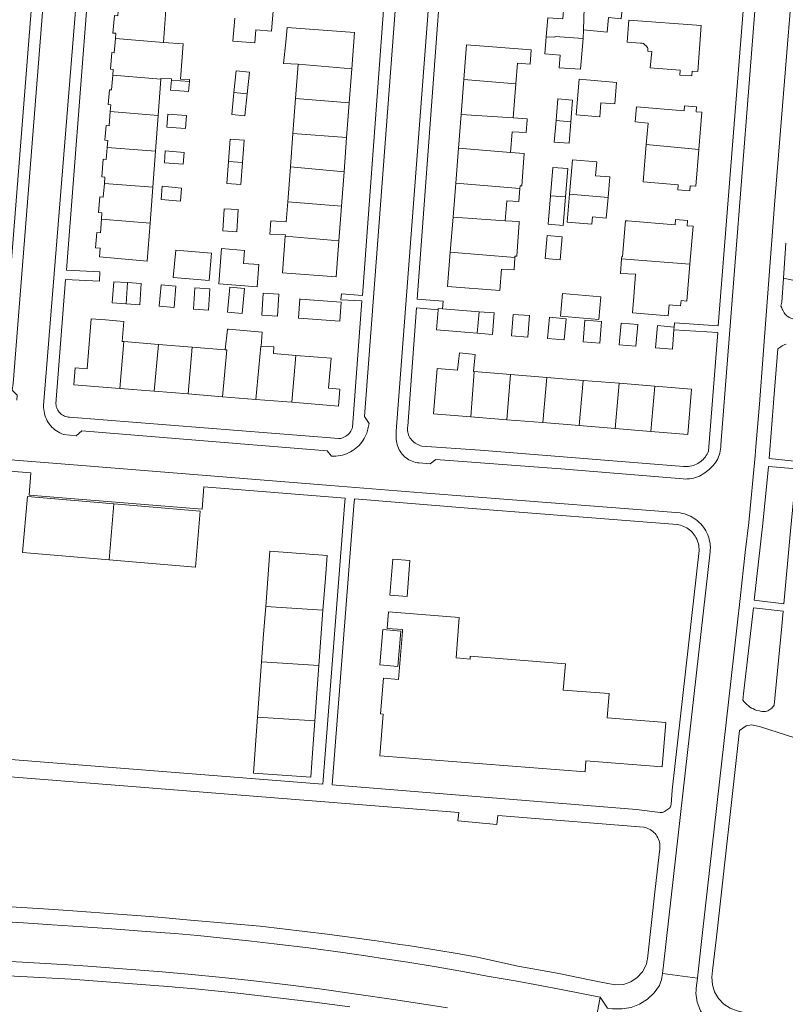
# Model space of a CAD drawing. Header units: metres. Extents: x 89888 to 94270, y 464165 to 468904.
# Tile 148 of 256: x 92633 to 92766, y 466490 to 466661. Entities that reach past the tile are written whole.
import ezdxf

# ---------------------------------------------------------------- set-up
doc = ezdxf.new("R2010")
doc.units = ezdxf.units.M
for name, color, linetype, lineweight in [('B_BEBOUWINGSGRENS_0', 251, 'CONTINUOUS', 13), ('B_TUSSENMUUR_0', 251, 'CONTINUOUS', 13), ('V_WEGGRENS_0', 251, 'CONTINUOUS', 13)]:
    doc.layers.add(name, color=color, linetype=linetype, lineweight=lineweight)

msp = doc.modelspace()

# ---------------------------------------------------------------- linework, layer by layer
at = {"layer": 'B_BEBOUWINGSGRENS_0'}
for p, q in [((92730.64, 466658.19), (92730.75, 466659.69)), ((92681.03, 466653.74), (92680.59, 466647.76)), ((92689.93, 466647.02), (92690.37, 466652.93)), ((92656.65, 466644.79), (92657.12, 466651.11)), ((92709.88, 466651.04), (92709.41, 466644.94)), ((92718.48, 466644.4), (92718.95, 466650.3)), ((92680.59, 466647.76), (92680.13, 466641.67)), ((92689.48, 466640.98), (92689.93, 466647.02)), ((92656.18, 466638.57), (92656.65, 466644.79)), ((92709.41, 466644.94), (92708.95, 466639.11)), ((92728.2, 466639.95), (92728.52, 466643.7)), ((92680.13, 466641.67), (92679.7, 466635.83)), ((92689.03, 466634.98), (92689.48, 466640.98)), ((92655.72, 466632.3), (92656.18, 466638.57)), ((92708.95, 466639.11), (92708.47, 466633.03)), ((92679.7, 466635.83), (92679.24, 466629.73)), ((92688.59, 466628.99), (92689.03, 466634.98)), ((92655.25, 466626.06), (92655.72, 466632.3)), ((92708.47, 466633.03), (92708.01, 466627.07)), ((92717.08, 466626.45), (92717.35, 466629.92)), ((92688.14, 466622.98), (92688.59, 466628.99)), ((92708.01, 466627.07), (92707.53, 466620.97)), ((92724.41, 466623.87), (92724.07, 466619.88)), ((92733.4, 466609.27), (92733.73, 466613.23)), ((92706.18, 466611.13), (92712.53, 466610.61)), ((92727.7, 466609.4), (92724.8, 466609.67)), ((92746.51, 466607.94), (92746.48, 466607.47)), ((92718.21, 466606.42), (92721.06, 466606.21)), ((92656.71, 466604.93), (92650.67, 466605.42)), ((92662.59, 466604.46), (92656.71, 466604.93)), ((92668.33, 466604), (92662.59, 466604.46)), ((92730.68, 466605.39), (92733.58, 466605.16)), ((92736.95, 466604.87), (92739.85, 466604.6)), ((92718.03, 466599.7), (92711.7, 466600.21)), ((92724.36, 466599.18), (92718.03, 466599.7)), ((92730.67, 466598.67), (92724.36, 466599.18)), ((92649.97, 466597.26), (92655.97, 466596.78)), ((92736.91, 466598.17), (92730.67, 466598.67)), ((92743.17, 466597.66), (92736.91, 466598.17)), ((92655.97, 466596.78), (92661.9, 466596.3)), ((92661.9, 466596.3), (92667.88, 466595.82)), ((92667.88, 466595.82), (92673.69, 466595.35)), ((92673.69, 466595.35), (92679.94, 466594.85)), ((92711.09, 466592.32), (92717.37, 466591.81)), ((92717.37, 466591.81), (92723.65, 466591.3)), ((92723.65, 466591.3), (92729.98, 466590.79)), ((92729.98, 466590.79), (92736.22, 466590.28)), ((92736.22, 466590.28), (92742.47, 466589.78)), ((92648.11, 466567.41), (92655.63, 466566.77)), ((92698.94, 466555.01), (92695.77, 466555.28))]:
    msp.add_line(p, q, dxfattribs=at)
for points in [[(92657.6, 466657.51), (92658.08, 466663.99), (92649.81, 466664.6), (92649.63, 466662.16), (92649.04, 466662.21), (92648.79, 466659.15), (92649.28, 466659.11), (92649.21, 466658.2)], [(92730.75, 466659.69), (92734.87, 466659.31), (92735.1, 466661.83), (92737.31, 466661.63), (92737.58, 466664.65)], [(92670, 466661.74), (92669.67, 466657.75), (92673.48, 466657.44), (92673.66, 466659.7), (92676.4, 466659.48), (92676.69, 466663.02)], [(92730.84, 466663.53), (92727.3, 466663.8), (92727.13, 466661.6), (92724.49, 466661.8), (92724.24, 466658.51)], [(92751.22, 466660.46), (92738.62, 466661.4), (92738.33, 466657.54), (92740.64, 466657.4), (92740.92, 466657.38), (92741.15, 466657.3), (92741.41, 466657.11), (92741.64, 466656.9), (92741.84, 466656.63), (92741.9, 466656.47), (92741.93, 466655.99), (92742.64, 466655.91), (92742.36, 466653.08), (92743.02, 466653.03), (92747.58, 466652.69), (92747.51, 466651.82), (92749.59, 466651.67), (92749.65, 466652.53), (92750.62, 466652.46), (92751.22, 466660.46)], [(92690.37, 466652.93), (92690.84, 466659.22), (92679.1, 466660.1), (92678.91, 466657.55)], [(92649.21, 466658.2), (92649.01, 466655.72), (92648.6, 466655.76), (92648.36, 466652.83), (92648.84, 466652.79), (92648.76, 466651.79)], [(92662.11, 466650.71), (92662.14, 466651.03), (92660.57, 466651.14), (92661.02, 466657.27), (92657.6, 466657.51)], [(92678.91, 466657.55), (92678.49, 466653.83), (92681.03, 466653.74)], [(92724.24, 466658.51), (92724.02, 466655.52), (92726.66, 466655.32), (92726.49, 466653.11), (92730.21, 466652.83), (92730.64, 466658.19)], [(92721.63, 466656.23), (92710.36, 466657.11), (92709.88, 466651.04)], [(92718.95, 466650.3), (92719.23, 466653.91), (92721.43, 466653.74), (92721.63, 466656.23)], [(92672.16, 466648.54), (92672.54, 466652.34), (92670.24, 466652.57), (92669.86, 466648.77)], [(92648.76, 466651.79), (92648.55, 466649.24), (92648.18, 466649.28), (92647.95, 466646.71), (92648.43, 466646.66), (92648.32, 466645.46)], [(92657.12, 466651.11), (92657.13, 466651.24), (92659, 466651.16), (92658.98, 466650.96)], [(92658.98, 466650.96), (92658.79, 466649.17), (92661.94, 466648.95), (92662.11, 466650.71)], [(92736.48, 466650.51), (92729.96, 466651.09), (92729.42, 466644.92), (92733.55, 466644.55)], [(92733.55, 466644.55), (92733.77, 466647.02), (92736.16, 466646.81), (92736.48, 466650.51)], [(92669.86, 466648.77), (92669.49, 466644.96), (92671.78, 466644.73), (92672.16, 466648.54)], [(92728.52, 466643.7), (92728.83, 466647.45), (92726.28, 466647.67), (92725.96, 466643.92)], [(92648.32, 466645.46), (92648.11, 466643), (92647.61, 466643.04), (92647.39, 466640.48), (92647.88, 466640.44), (92647.77, 466639.2)], [(92750.42, 466646.31), (92748.31, 466646.49), (92748.24, 466645.6), (92739.93, 466646.3), (92739.71, 466643.66), (92741.96, 466643.47), (92741.64, 466639.71)], [(92750.8, 466638.89), (92751.34, 466645.34), (92750.35, 466645.42), (92750.42, 466646.31)], [(92661.43, 466642.54), (92661.58, 466644.8), (92658.33, 466645.02), (92658.18, 466642.75), (92661.43, 466642.54)], [(92718.01, 466638.37), (92718.29, 466641.97), (92720.72, 466641.85), (92720.9, 466644.03), (92720.91, 466644.22), (92718.48, 466644.4)], [(92725.96, 466643.92), (92725.64, 466640.16), (92728.2, 466639.95)], [(92671.33, 466636.61), (92671.62, 466640.48), (92669.19, 466640.66), (92668.91, 466636.79)], [(92647.77, 466639.2), (92647.59, 466637.11), (92647.11, 466637.16), (92646.85, 466634.09), (92647.38, 466634.05), (92647.3, 466632.97)], [(92661.03, 466636.31), (92661.18, 466638.37), (92657.9, 466638.61), (92657.75, 466636.56), (92661.03, 466636.31)], [(92741.64, 466639.71), (92741.1, 466633.24), (92747.22, 466632.73), (92747.14, 466631.86), (92749.21, 466631.68), (92749.29, 466632.55), (92750.26, 466632.47), (92750.8, 466638.89)], [(92668.91, 466636.79), (92668.62, 466632.93), (92671.04, 466632.75), (92671.33, 466636.61)], [(92719.65, 466632.08), (92719.69, 466632.53), (92719.96, 466632.52), (92720.38, 466638.17), (92718.01, 466638.37)], [(92733.04, 466636.7), (92728.82, 466637.06), (92728.31, 466631.08)], [(92735, 466630.5), (92735.31, 466634.1), (92732.83, 466634.31), (92733.04, 466636.7)], [(92727.6, 466630.6), (92728, 466635.54), (92725.39, 466635.75), (92724.99, 466630.81)], [(92647.3, 466632.97), (92647.11, 466630.58), (92646.51, 466630.63), (92646.3, 466627.89), (92646.87, 466627.85), (92646.78, 466626.74)], [(92657.37, 466632.47), (92657.16, 466630.18), (92660.54, 466629.87), (92660.75, 466632.16), (92657.37, 466632.47)], [(92717.35, 466629.92), (92719.47, 466629.82), (92719.65, 466632.08)], [(92724.99, 466630.81), (92724.59, 466625.88), (92727.19, 466625.66), (92727.6, 466630.6)], [(92728.31, 466631.08), (92727.89, 466626.22), (92732.18, 466625.85), (92732.29, 466627.12), (92734.69, 466626.91), (92735, 466630.5)], [(92667.95, 466624.68), (92670.35, 466624.54), (92670.57, 466628.4), (92668.17, 466628.54), (92667.95, 466624.68)], [(92679.24, 466629.73), (92678.98, 466626.27), (92676.3, 466626.42), (92676.13, 466624.14), (92678.81, 466624), (92678.8, 466623.76)], [(92646.78, 466626.74), (92646.6, 466624.37), (92645.99, 466624.43), (92645.76, 466621.74), (92646.58, 466621.67), (92646.45, 466620.15), (92654.76, 466619.44), (92655.25, 466626.06)], [(92718.78, 466620.06), (92718.79, 466620.32), (92719.09, 466620.3), (92719.52, 466626.14), (92719.53, 466626.34), (92717.08, 466626.45)], [(92748.85, 466626.49), (92746.74, 466626.66), (92746.67, 466625.77), (92738.4, 466626.45), (92738.04, 466626.46), (92737.49, 466620.21), (92737.37, 466620.23), (92737.34, 466619.84)], [(92749.25, 466618.9), (92749.8, 466625.51), (92748.78, 466625.59), (92748.85, 466626.49)], [(92678.8, 466623.76), (92678.32, 466617.4), (92687.67, 466616.7), (92688.14, 466622.98)], [(92724.07, 466619.88), (92726.69, 466619.66), (92727.03, 466623.65), (92724.41, 466623.87)], [(92665.53, 466616.04), (92665.95, 466620.79), (92659.72, 466621.35), (92659.29, 466616.59), (92665.53, 466616.04)], [(92673.91, 466614.96), (92674.22, 466618.83), (92671.53, 466619.04), (92671.71, 466621.3), (92667.72, 466621.62), (92667.23, 466615.49), (92673.91, 466614.96)], [(92707.53, 466620.97), (92707.06, 466615.03), (92716.13, 466614.32), (92716.42, 466618.03)], [(92716.42, 466618.03), (92718.64, 466617.91), (92718.78, 466620.06)], [(92737.34, 466619.84), (92737.16, 466617.28), (92739.79, 466617.14), (92739.46, 466613.24), (92739.23, 466610.42), (92745.49, 466609.9), (92745.65, 466611.82), (92747.64, 466611.66), (92747.72, 466612.55), (92748.71, 466612.47), (92749.25, 466618.9)], [(92651.34, 466615.68), (92648.94, 466615.84), (92648.68, 466612.16), (92651.08, 466611.99)], [(92651.08, 466611.99), (92653.47, 466611.82), (92653.73, 466615.51), (92651.34, 466615.68)], [(92659.77, 466615.07), (92657.16, 466615.31), (92656.82, 466611.6), (92659.43, 466611.37), (92659.77, 466615.07)], [(92662.8, 466611.05), (92665.42, 466610.86), (92665.68, 466614.58), (92663.07, 466614.77), (92662.8, 466611.05)], [(92668.74, 466610.55), (92671.29, 466610.32), (92671.68, 466614.67), (92669.13, 466614.9), (92668.74, 466610.55)], [(92674.71, 466610.02), (92677.42, 466609.84), (92677.68, 466613.67), (92674.96, 466613.86), (92674.71, 466610.02)], [(92681.17, 466609.49), (92688.3, 466608.96), (92688.54, 466612.3), (92681.45, 466612.83), (92681.35, 466612.84), (92681.1, 466609.49), (92681.17, 466609.49)], [(92733.73, 466613.23), (92727.04, 466613.78), (92726.72, 466609.82), (92733.4, 466609.27)], [(92712.22, 466606.87), (92705.11, 466607.45), (92705.4, 466610.97)], [(92705.4, 466610.97), (92705.41, 466611.19), (92706.18, 466611.13)], [(92650.67, 466605.42), (92650.41, 466605.44), (92650.71, 466608.92), (92647.49, 466609.19), (92644.98, 466609.4), (92644.28, 466600.7), (92642.2, 466600.87), (92641.96, 466597.9), (92649.97, 466597.26)], [(92712.53, 466610.61), (92715.17, 466610.4), (92714.86, 466606.65), (92712.22, 466606.87)], [(92721.06, 466606.21), (92721.33, 466609.94), (92718.48, 466610.15), (92718.21, 466606.42)], [(92724.8, 466609.67), (92724.46, 466605.98), (92727.35, 466605.71), (92727.7, 466609.4)], [(92674.59, 466604.64), (92674.77, 466607.07), (92668.93, 466607.57), (92668.74, 466607.59), (92668.33, 466604)], [(92733.58, 466605.16), (92733.87, 466608.94), (92730.97, 466609.16), (92730.68, 466605.39)], [(92739.85, 466604.6), (92740.2, 466608.38), (92737.3, 466608.65), (92736.95, 466604.87)], [(92746.48, 466607.47), (92746.2, 466604.1), (92743.25, 466604.35), (92743.58, 466608.19), (92746.51, 466607.94)], [(92680.62, 466603.01), (92676.72, 466603.32), (92676.81, 466604.48), (92674.59, 466604.64)], [(92679.94, 466594.85), (92688.04, 466594.2), (92688.27, 466597.12), (92686.35, 466597.28), (92686.77, 466602.52), (92680.62, 466603.01)], [(92711.7, 466600.21), (92711.56, 466600.22), (92711.89, 466603.15), (92709.13, 466603.46), (92708.79, 466600.45), (92705.22, 466600.73), (92704.58, 466592.85), (92711.09, 466592.32)], [(92742.47, 466589.78), (92748.88, 466589.26), (92749.52, 466597.15), (92743.17, 466597.66)], [(92648.95, 466577.17), (92641.43, 466577.82), (92633.91, 466578.47), (92633.07, 466568.71), (92640.59, 466568.06), (92648.11, 466567.41)], [(92655.63, 466566.77), (92663.15, 466566.12), (92663.99, 466575.88), (92656.47, 466576.53), (92648.95, 466577.17)], [(92685.36, 466558.62), (92685.72, 466563.44), (92686.07, 466568.17), (92676.1, 466568.91), (92675.74, 466564.09), (92675.39, 466559.28)], [(92697.51, 466567.51), (92697.02, 466561.26), (92700.01, 466561.03), (92700.5, 466567.28), (92697.51, 466567.51)], [(92675.39, 466559.28), (92675.03, 466554.47), (92674.68, 466549.65)], [(92684.65, 466548.99), (92685.01, 466553.81), (92685.36, 466558.62)], [(92727.21, 466544.73), (92727.57, 466549.32), (92711.01, 466550.61), (92710.97, 466550.14), (92708.54, 466550.33), (92709.09, 466557.38), (92696.77, 466558.34), (92696.56, 466555.44), (92699.21, 466555.27), (92699.2, 466554.94), (92698.54, 466546.57)], [(92695.77, 466555.28), (92695.24, 466549.11), (92698.41, 466548.84), (92698.94, 466555.01)], [(92674.68, 466549.65), (92674.32, 466544.84), (92673.97, 466540.02)], [(92683.94, 466539.36), (92684.3, 466544.18), (92684.65, 466548.99)], [(92698.54, 466546.57), (92695.88, 466546.78), (92695.39, 466540.57), (92695.85, 466540.54), (92695.29, 466533.29), (92731.01, 466530.5), (92731.15, 466532.4), (92744.44, 466531.36), (92745.05, 466539.08), (92734.87, 466539.87), (92735.2, 466544.11), (92727.21, 466544.73)], [(92673.97, 466540.02), (92673.61, 466535.21), (92673.25, 466530.29), (92683.22, 466529.56), (92683.59, 466534.55), (92683.94, 466539.36)]]:
    msp.add_lwpolyline(points, dxfattribs=at)
at = {"layer": 'B_TUSSENMUUR_0'}
for p, q in [((92730.84, 466663.53), (92730.75, 466659.69)), ((92649.21, 466658.2), (92657.6, 466657.51)), ((92690.37, 466652.93), (92681.03, 466653.74)), ((92648.76, 466651.79), (92657.12, 466651.11)), ((92658.98, 466650.96), (92662.11, 466650.71)), ((92709.88, 466651.04), (92718.95, 466650.3)), ((92669.86, 466648.77), (92672.16, 466648.54)), ((92680.59, 466647.76), (92689.93, 466647.02)), ((92648.32, 466645.46), (92656.65, 466644.79)), ((92709.41, 466644.94), (92718.48, 466644.4)), ((92725.96, 466643.92), (92728.52, 466643.7)), ((92680.13, 466641.67), (92689.48, 466640.98)), ((92647.77, 466639.2), (92656.18, 466638.57)), ((92708.95, 466639.11), (92718.01, 466638.37)), ((92741.64, 466639.71), (92750.8, 466638.89)), ((92668.91, 466636.79), (92671.33, 466636.61)), ((92679.7, 466635.83), (92689.03, 466634.98)), ((92655.72, 466632.3), (92647.3, 466632.97)), ((92708.47, 466633.03), (92719.65, 466632.08)), ((92727.6, 466630.6), (92724.99, 466630.81)), ((92728.31, 466631.08), (92735, 466630.5)), ((92679.24, 466629.73), (92688.59, 466628.99)), ((92646.78, 466626.74), (92655.25, 466626.06)), ((92717.08, 466626.45), (92708.01, 466627.07)), ((92688.14, 466622.98), (92678.8, 466623.76)), ((92707.53, 466620.97), (92718.78, 466620.06)), ((92737.34, 466619.84), (92749.25, 466618.9)), ((92651.08, 466611.99), (92651.34, 466615.68)), ((92712.22, 466606.87), (92712.53, 466610.61)), ((92649.97, 466597.26), (92650.67, 466605.42)), ((92655.97, 466596.78), (92656.71, 466604.93)), ((92661.9, 466596.3), (92662.59, 466604.46)), ((92680.62, 466603.01), (92679.94, 466594.85)), ((92711.09, 466592.32), (92711.7, 466600.21)), ((92717.37, 466591.81), (92718.03, 466599.7)), ((92723.65, 466591.3), (92724.36, 466599.18)), ((92729.98, 466590.79), (92730.67, 466598.67)), ((92736.22, 466590.28), (92736.91, 466598.17)), ((92742.47, 466589.78), (92743.17, 466597.66)), ((92648.11, 466567.41), (92648.95, 466577.17)), ((92675.39, 466559.28), (92685.36, 466558.62)), ((92674.68, 466549.65), (92684.65, 466548.99)), ((92683.94, 466539.36), (92673.97, 466540.02))]:
    msp.add_line(p, q, dxfattribs=at)
for points in [[(92724.24, 466658.51), (92725.71, 466658.4), (92725.79, 466658.55), (92730.64, 466658.19)], [(92673.69, 466595.35), (92674.54, 466604.64), (92674.59, 466604.64)], [(92667.88, 466595.82), (92668.61, 466603.98), (92668.33, 466604)]]:
    msp.add_lwpolyline(points, dxfattribs=at)
at = {"layer": 'V_WEGGRENS_0'}
for p, q in [((92647.67, 466730.67), (92636.72, 466594.28)), ((92763.26, 466722.53), (92754.2, 466608.16)), ((92765.24, 466722.58), (92754.64, 466587.43)), ((92638.54, 466713.71), (92631, 466618.12)), ((92640.68, 466617.86), (92648.09, 466712.9)), ((92705.32, 466660.55), (92709.05, 466709.39)), ((92701.76, 466612.82), (92705.32, 466660.55)), ((92765.97, 466622.53), (92765.54, 466616.49)), ((92646.5, 466617.59), (92640.68, 466617.86)), ((92638.86, 466594.55), (92640.55, 466616.22)), ((92706.28, 466612.45), (92701.76, 466612.82)), ((92692.15, 466612.53), (92690.51, 466590.54)), ((92701.64, 466611.27), (92705.4, 466610.97)), ((92706.18, 466611.13), (92706.28, 466612.45)), ((92746.48, 466607.47), (92754.11, 466606.99)), ((92698.12, 466588.68), (92698.13, 466589.82)), ((92641.23, 466584), (92625.58, 466585.25)), ((92641.23, 466584), (92686.69, 466580.37)), ((92686.69, 466580.37), (92702.63, 466579.1)), ((92689.13, 466576.9), (92685.33, 466528.33)), ((92686.97, 466528.24), (92690.73, 466576.8)), ((92685.33, 466528.33), (92605.53, 466534.66)), ((92744.47, 466495.36), (92744.64, 466496.84)), ((92750.74, 466496.17), (92750.56, 466494.59)), ((92744.47, 466495.36), (92750.56, 466494.59)), ((92732.39, 466484.52), (92733.61, 466491.24))]:
    msp.add_line(p, q, dxfattribs=at)
for points in [[(92641.91, 466731.11), (92631.39, 466598.09), (92631.26, 466596.97), (92632.1, 466596.08), (92632.04, 466595.21)], [(92702.63, 466726.68), (92697.91, 466663), (92692.61, 466592.37), (92693.39, 466591.13), (92693.25, 466590.43)], [(92708.45, 466726.21), (92703.49, 466660.69), (92698.13, 466589.82)], [(92699.34, 466709.12), (92695.81, 466661.56), (92692.22, 466613.46)], [(92760.74, 466587.15), (92761.35, 466594.52), (92761.99, 466603.1), (92763.98, 466629.25), (92764.7, 466637.89), (92768.2, 466681.6)], [(92640.55, 466616.22), (92646.43, 466615.96), (92646.5, 466617.59)], [(92765.06, 466611.58), (92765.23, 466612.29), (92765.54, 466616.49)], [(92765.54, 466616.49), (92773.12, 466614.84), (92773.07, 466614.59)], [(92692.22, 466613.46), (92688.59, 466613.75), (92688.5, 466612.71), (92692.15, 466612.53)], [(92700.65, 466588.46), (92700.51, 466588.68), (92700.38, 466588.91), (92700.28, 466589.16), (92700.19, 466589.41), (92700.13, 466589.66), (92700.09, 466589.92), (92700.07, 466590.18), (92700.08, 466590.45), (92700.11, 466590.71), (92701.64, 466611.27)], [(92814.51, 466595.42), (92809.72, 466596.91), (92806.08, 466598.04), (92783.81, 466604.61), (92767.18, 466609.38), (92766.95, 466609.45), (92766.73, 466609.53), (92766.52, 466609.64), (92766.32, 466609.77), (92766.13, 466609.91), (92765.95, 466610.08), (92765.79, 466610.25), (92765.65, 466610.44), (92765.52, 466610.65), (92765.41, 466610.86), (92765.32, 466611.08), (92765.26, 466611.31), (92765.06, 466611.58)], [(92754.2, 466608.16), (92746.56, 466608.66), (92746.51, 466607.94)], [(92754.11, 466606.99), (92752.47, 466586.32), (92752.4, 466586.07), (92752.26, 466585.81), (92752.11, 466585.56), (92751.94, 466585.33), (92751.76, 466585.1), (92751.56, 466584.89), (92751.35, 466584.69), (92751.13, 466584.51), (92750.89, 466584.34), (92750.64, 466584.19)], [(92767.96, 466584.54), (92763.06, 466585.07), (92763.88, 466595.49), (92764.55, 466604.16)], [(92764.55, 466604.16), (92764.9, 466604.36), (92765.1, 466604.52), (92765.32, 466604.66), (92765.54, 466604.78), (92765.77, 466604.89), (92766.01, 466604.97)], [(92636.72, 466594.28), (92636.72, 466593.93), (92636.74, 466593.59), (92636.79, 466593.24), (92636.86, 466592.91), (92636.95, 466592.58), (92637.06, 466592.25), (92637.2, 466591.93), (92637.35, 466591.62), (92637.53, 466591.33), (92637.73, 466591.05), (92637.94, 466590.78), (92638.18, 466590.52), (92638.42, 466590.28), (92638.69, 466590.06), (92638.97, 466589.86), (92639.26, 466589.68), (92639.56, 466589.52), (92639.88, 466589.37), (92640.2, 466589.25), (92642.37, 466589.02)], [(92690.51, 466590.54), (92690.43, 466590.3), (92690.33, 466590.07), (92690.21, 466589.84), (92690.07, 466589.63), (92689.91, 466589.44), (92689.73, 466589.26), (92689.54, 466589.09), (92689.33, 466588.94), (92689.12, 466588.82), (92688.89, 466588.71), (92688.65, 466588.62), (92688.4, 466588.56), (92688.15, 466588.52), (92641.25, 466592.27), (92641.02, 466592.28), (92640.8, 466592.32), (92640.58, 466592.37), (92640.37, 466592.45), (92640.16, 466592.54), (92639.96, 466592.66), (92639.78, 466592.79), (92639.61, 466592.94), (92639.45, 466593.1), (92639.31, 466593.28), (92639.19, 466593.47), (92639.08, 466593.68), (92639, 466593.89), (92638.93, 466594.1), (92638.89, 466594.33), (92638.86, 466594.55)], [(92693.25, 466590.43), (92693.2, 466590.18), (92693.14, 466589.94), (92693.06, 466589.7), (92692.98, 466589.46), (92692.89, 466589.23)], [(92686.86, 466585.49), (92686.11, 466586.4), (92670.29, 466587.65), (92643.4, 466589.86), (92642.37, 466589.02)], [(92692.89, 466589.23), (92692.73, 466588.88), (92692.55, 466588.55), (92692.35, 466588.23), (92692.14, 466587.92), (92691.9, 466587.62), (92691.64, 466587.34), (92691.37, 466587.08), (92691.09, 466586.84), (92690.79, 466586.61), (92690.47, 466586.4), (92690.14, 466586.21), (92689.8, 466586.04), (92689.46, 466585.89), (92689.1, 466585.77), (92688.74, 466585.66), (92688.37, 466585.58), (92687.99, 466585.52), (92687.62, 466585.49), (92687.24, 466585.48), (92686.86, 466585.49)], [(92702.11, 466584.28), (92701.8, 466584.32), (92701.49, 466584.38), (92701.19, 466584.46), (92700.9, 466584.57), (92700.61, 466584.69), (92700.34, 466584.83), (92700.07, 466584.99), (92699.82, 466585.17), (92699.58, 466585.37), (92699.36, 466585.59), (92699.15, 466585.82), (92698.96, 466586.06), (92698.78, 466586.32), (92698.63, 466586.59), (92698.49, 466586.87), (92698.38, 466587.16), (92698.28, 466587.45), (92698.21, 466587.76), (92698.15, 466588.06), (92698.12, 466588.37), (92698.12, 466588.68)], [(92750.64, 466584.19), (92750.39, 466584.06), (92750.12, 466583.94), (92749.85, 466583.85), (92749.57, 466583.77), (92749.29, 466583.71), (92749, 466583.66), (92748.71, 466583.64), (92748.42, 466583.64), (92748.13, 466583.66), (92712.73, 466586.51), (92702.6, 466587.23), (92702.35, 466587.29), (92702.1, 466587.36), (92701.85, 466587.47), (92701.62, 466587.59), (92701.4, 466587.73), (92701.19, 466587.89), (92700.99, 466588.06), (92700.81, 466588.26), (92700.65, 466588.46)], [(92752.12, 466582.8), (92752.6, 466583.16), (92753.07, 466583.61), (92753.31, 466583.86), (92753.53, 466584.13), (92753.74, 466584.42), (92753.92, 466584.71), (92754.09, 466585.02), (92754.23, 466585.34), (92754.35, 466585.66), (92754.45, 466586), (92754.53, 466586.34), (92754.58, 466586.68), (92754.61, 466587.03), (92754.64, 466587.43)], [(92760.74, 466587.15), (92760.61, 466585.54), (92759.5, 466573.94), (92758.9, 466568.71)], [(92609.63, 466584.51), (92634.5, 466582.59), (92634.2, 466578.65), (92664.32, 466576.23), (92664.61, 466580.11), (92689.23, 466578.13), (92689.13, 466576.9)], [(92748.07, 466581.5), (92727.51, 466583.18), (92705.02, 466584.88), (92704.05, 466584.11), (92702.11, 466584.28)], [(92765.6, 466559.76), (92760.45, 466560.36), (92761.96, 466573.72), (92762.93, 466583.68), (92767.84, 466583.28)], [(92752.12, 466582.8), (92751.84, 466582.57), (92751.54, 466582.36), (92751.23, 466582.18), (92750.9, 466582.01), (92750.57, 466581.87), (92750.22, 466581.74), (92749.87, 466581.65), (92749.52, 466581.57), (92749.16, 466581.52), (92748.79, 466581.49), (92748.43, 466581.48), (92748.07, 466581.5)], [(92767.84, 466583.28), (92766.77, 466572.44), (92765.6, 466559.76)], [(92747.56, 466575.57), (92711.64, 466578.38), (92702.63, 466579.1)], [(92690.73, 466576.8), (92690.83, 466578.01), (92711.32, 466576.37), (92747.03, 466573.55), (92747.32, 466573.5), (92747.61, 466573.43), (92747.89, 466573.35), (92748.17, 466573.24), (92748.43, 466573.11), (92748.69, 466572.97), (92748.94, 466572.81), (92749.18, 466572.64), (92749.4, 466572.45), (92749.62, 466572.24), (92749.81, 466572.02)], [(92750.3, 466574.42), (92749.99, 466574.63), (92749.67, 466574.83), (92749.34, 466575), (92749, 466575.16), (92748.65, 466575.29), (92748.29, 466575.41), (92747.93, 466575.5), (92747.56, 466575.57)], [(92750.3, 466574.42), (92750.59, 466574.19), (92750.88, 466573.93), (92751.14, 466573.67), (92751.39, 466573.38), (92751.62, 466573.08), (92751.83, 466572.77), (92752.03, 466572.45), (92752.2, 466572.11), (92752.35, 466571.77), (92752.48, 466571.41), (92752.59, 466571.05), (92752.68, 466570.69), (92752.75, 466570.31), (92752.79, 466569.94), (92752.81, 466569.56), (92752.8, 466569.18), (92752.78, 466568.81)], [(92749.81, 466572.02), (92749.99, 466571.79), (92750.16, 466571.54), (92750.31, 466571.29), (92750.44, 466571.02), (92750.56, 466570.75), (92750.65, 466570.47), (92750.73, 466570.19), (92750.79, 466569.9), (92750.82, 466569.6), (92750.84, 466569.31), (92750.84, 466569.01), (92746.19, 466527.28), (92745.97, 466524.78), (92745.89, 466524.4), (92745.71, 466524.17), (92744.85, 466523.59)], [(92752.78, 466568.81), (92745.58, 466505.09), (92744.64, 466496.84)], [(92758.9, 466568.71), (92757.98, 466560.66), (92756.45, 466546.73), (92751.46, 466502.53), (92750.74, 466496.17)], [(92758.48, 466542.95), (92758.66, 466544.6), (92760.3, 466559.08), (92765.48, 466558.49)], [(92765.48, 466558.49), (92765.23, 466555.84), (92763.9, 466542.1), (92763.79, 466541.92), (92763.66, 466541.75), (92763.52, 466541.6), (92763.36, 466541.46), (92763.19, 466541.34), (92763.01, 466541.23), (92762.82, 466541.14), (92762.62, 466541.07), (92762.41, 466541.03), (92762.2, 466541), (92761.99, 466540.99), (92761.78, 466541.01), (92761.57, 466541.04), (92761.37, 466541.09), (92760.93, 466541.19), (92760.61, 466541.3), (92760.3, 466541.44), (92759.99, 466541.6), (92759.7, 466541.78), (92759.43, 466541.98), (92759.16, 466542.2), (92758.92, 466542.43), (92758.69, 466542.68), (92758.48, 466542.95)], [(92753.21, 466495.91), (92753.86, 466501.69), (92757.89, 466537.67)], [(92757.89, 466537.67), (92759.07, 466538.48), (92760, 466538.7), (92761.34, 466538.38), (92767.71, 466536.38)], [(92627.24, 466529.91), (92709, 466523.44), (92708.87, 466521.96), (92715.66, 466521.32), (92715.81, 466522.89), (92741.25, 466520.86), (92741.53, 466520.79), (92741.79, 466520.7), (92742.06, 466520.59), (92742.31, 466520.46), (92742.55, 466520.3), (92742.77, 466520.13), (92742.98, 466519.94), (92743.18, 466519.73), (92743.35, 466519.51)], [(92744.85, 466523.59), (92744.5, 466523.44), (92744.05, 466523.4), (92739.93, 466523.96), (92686.97, 466528.24)], [(92743.35, 466519.51), (92743.51, 466519.28), (92743.65, 466519.03), (92743.77, 466518.77), (92743.87, 466518.5), (92743.94, 466518.23), (92744, 466517.95), (92744.02, 466517.67), (92744.03, 466517.38), (92744.01, 466517.1), (92743.22, 466510.04), (92741.84, 466497.92), (92741.81, 466497.71), (92741.77, 466497.51), (92741.73, 466497.3)], [(92660.96, 466504.81), (92657.38, 466505.14), (92653.73, 466505.41), (92649.62, 466505.73), (92644.97, 466506.08), (92640.98, 466506.36), (92636.7, 466506.62), (92631.01, 466506.97)], [(92741.73, 466497.3), (92741.68, 466497.1), (92741.63, 466496.9), (92741, 466495.69), (92740.09, 466494.68), (92738.96, 466493.93), (92737.67, 466493.49), (92736.31, 466493.39), (92734.98, 466493.63), (92732.03, 466494.24), (92726.15, 466495.41), (92719.3, 466496.68), (92712.24, 466498.25), (92708.72, 466498.85), (92705.2, 466499.44), (92701.67, 466500), (92700.21, 466500.23), (92698.74, 466500.45), (92697.28, 466500.67), (92695.82, 466500.89), (92694.36, 466501.1), (92693.83, 466501.17), (92689.96, 466501.71), (92686.09, 466502.22), (92682.21, 466502.71), (92678.33, 466503.18), (92674.45, 466503.62), (92660.96, 466504.81)], [(92733.61, 466491.24), (92727.11, 466492.54), (92723.16, 466493.31), (92718.85, 466494.1), (92713.96, 466494.92), (92709.98, 466495.69), (92705.06, 466496.56), (92700.11, 466497.35), (92696.15, 466497.96), (92693.19, 466498.41), (92688.82, 466499.06), (92682.87, 466499.83), (92676.88, 466500.55), (92672.92, 466501.01), (92663.56, 466501.97), (92659.57, 466502.32), (92654.59, 466502.72), (92648.6, 466503.15), (92643.59, 466503.53), (92638.2, 466503.88), (92633.19, 466504.19), (92627.2, 466504.54)], [(92543.28, 466495.2), (92552.44, 466495.64), (92565.93, 466496.26), (92580.61, 466496.46), (92593.18, 466496.41), (92608.86, 466495.99), (92623.92, 466495.33), (92641.53, 466494.38), (92659.12, 466493.06), (92659.62, 466493), (92663.09, 466492.69), (92666.56, 466492.35), (92670.02, 466492), (92673.49, 466491.62), (92676.96, 466491.22), (92680.41, 466490.8), (92683.87, 466490.36), (92690.04, 466489.56)], [(92631.04, 466497.49), (92637.03, 466497.14), (92641.02, 466496.89), (92644.43, 466496.64), (92650.43, 466496.21), (92657.35, 466495.64), (92661.91, 466495.26), (92667.89, 466494.69), (92672.78, 466494.17), (92678.76, 466493.48), (92684.73, 466492.71), (92697.63, 466490.85), (92702.59, 466490.1), (92707.02, 466489.38)], [(92733.61, 466491.24), (92734.9, 466489.36), (92735.8, 466489.25), (92737.41, 466489.2), (92739, 466489.47), (92740.5, 466490.04), (92741.87, 466490.89), (92743.04, 466492), (92743.98, 466493.31), (92744.09, 466493.61), (92744.19, 466493.96), (92744.28, 466494.3), (92744.35, 466494.66), (92744.42, 466495.01), (92744.47, 466495.36)], [(92750.56, 466494.59), (92750.37, 466492.83), (92750.32, 466492.42), (92750.28, 466491.97), (92750.52, 466490.38), (92751.09, 466488.87), (92751.95, 466487.52), (92753.08, 466486.37), (92754.41, 466485.48), (92755.91, 466484.89), (92757.12, 466484.57), (92759.28, 466485.93)], [(92841.44, 466454.83), (92839.77, 466455.77), (92832.11, 466459.82), (92824.9, 466463.53), (92817.07, 466467.45), (92809.13, 466471.26), (92799.96, 466475.26), (92792.58, 466478.3), (92783.16, 466481.77), (92774.33, 466484.57), (92765.4, 466486.96), (92760.47, 466488.2), (92758.87, 466488.52), (92757.49, 466488.86), (92756.24, 466489.32), (92755.13, 466490.05), (92754.22, 466491.02), (92753.55, 466492.16), (92753.16, 466493.43), (92753.07, 466494.75), (92753.21, 466495.91)]]:
    msp.add_lwpolyline(points, dxfattribs=at)

doc.saveas('drawing.dxf')
